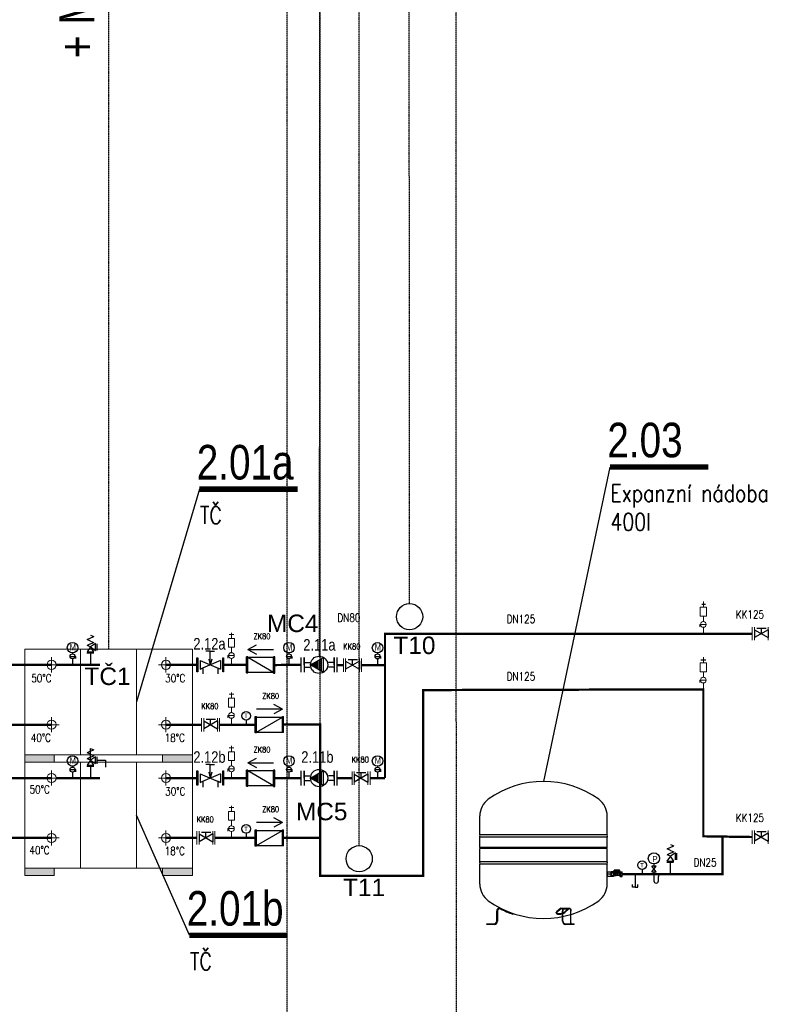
# Model space of a CAD drawing. Header units: millimetres. Extents: x -29085 to 3627694, y -159961 to 2281735.
# Tile 58 of 229: x 184240 to 192818, y -142150 to -130880. Entities that reach past the tile are written whole.
import ezdxf
from ezdxf.enums import TextEntityAlignment as Align

# ---------------------------------------------------------------- set-up
doc = ezdxf.new("R2010")
doc.units = ezdxf.units.MM
for name, pattern in [('DASHED', [19.05, 12.7, -6.35]), ('ČÁRKOVANÁ', [19.05, 12.7, -6.35]), ('ČÁRKOVANÁ2', [0.375, 0.25, -0.125])]:
    doc.linetypes.add(name, pattern=pattern)
for name, color, linetype in [('ARMATURY', 7, 'Continuous'), ('CH_armatury', 7, 'Continuous'), ('G armatury', 7, 'Continuous'), ('G_armatury', 7, 'Continuous'), ('NWT_UT_POZICE', 32, 'Continuous'), ('NWT_UT_PRIV', 1, 'Continuous'), ('NWT_UT_TEXT', 90, 'Continuous'), ('NWT_UT_ZARIZENI', 4, 'Continuous'), ('NWT_UT_ZARIZENÍ', 4, 'Continuous'), ('NWT_UT_ZPÁT', 150, 'DASHED'), ('Přístroje MaR', 1, 'Continuous'), ('UT_POZICE', 1, 'Continuous'), ('UT_TEXT', 90, 'Continuous')]:
    doc.layers.add(name, color=color, linetype=linetype)
for name, color, linetype, lineweight in [('G technologie', 6, 'Continuous', 20), ('G-nové-UT', 10, 'DASHED', 50), ('G-TECHOLOGIE', 6, 'Continuous', 20), ('NEKO_armatury', 7, 'Continuous', 25)]:
    doc.layers.add(name, color=color, linetype=linetype, lineweight=lineweight)
doc.styles.add('ARIAL', font='arial.ttf', dxfattribs={"width": 0.8})
doc.styles.add('ROMANS', font='romans.shx', dxfattribs={"width": 0.8})
doc.styles.get("Standard").update_dxf_attribs({"font": 'arial.ttf'})

# ---------------------------------------------------------------- blocks, each defined once
blk = doc.blocks.new('ČERPADLO S PLYNULOU ZMĚNOU OTÁČEK (PŘÍRUBOVÉ)')
at = {"layer": 'NEKO_armatury', "lineweight": -3}
blk.add_hatch(color=256, dxfattribs=at).paths.add_polyline_path([(26043.94, 27754.68), (26042.58, 27752.34), (26045.29, 27752.34)])
for p, q in [((26040.79, 27758.68), (26047.09, 27758.68)), ((26047.09, 27757.43), (26040.79, 27757.43)), ((26043.94, 27757.43), (26042.06, 27757.43)), ((26043.94, 27757.43), (26042.94, 27757.43)), ((26042.94, 27757.43), (26042.94, 27755.01)), ((26043.94, 27757.43), (26045.81, 27757.43)), ((26043.94, 27757.43), (26047.09, 27757.43)), ((26043.94, 27757.43), (26044.94, 27757.43)), ((26044.94, 27757.43), (26044.94, 27755.01)), ((26040.69, 27749.05), (26043.94, 27754.68)), ((26042.12, 27751.53), (26045.76, 27751.53)), ((26042.46, 27752.13), (26045.41, 27752.13)), ((26042.58, 27752.34), (26045.29, 27752.34)), ((26043.94, 27754.68), (26047.19, 27749.05)), ((26040.69, 27749.05), (26047.19, 27749.05)), ((26041.2, 27749.95), (26046.67, 27749.95)), ((26041.69, 27750.8), (26046.18, 27750.8)), ((26047.09, 27744.43), (26040.79, 27744.43)), ((26040.79, 27743.18), (26047.09, 27743.18)), ((26043.94, 27744.43), (26042.06, 27744.43)), ((26042.94, 27744.43), (26042.94, 27746.84)), ((26043.94, 27744.43), (26042.94, 27744.43)), ((26043.94, 27744.43), (26045.81, 27744.43)), ((26043.94, 27744.43), (26047.09, 27744.43)), ((26043.94, 27744.43), (26044.94, 27744.43)), ((26044.94, 27744.43), (26044.94, 27746.84))]:
    blk.add_line(p, q, dxfattribs=at)
blk.add_circle((26043.94, 27750.93), 3.75, dxfattribs=at)
blk = doc.blocks.new('ČERPADLO-E PŘÍBUBOVÉ')
at = {"layer": 'NEKO_armatury', "lineweight": -3}
blk.add_blockref('ČERPADLO S PLYNULOU ZMĚNOU OTÁČEK (PŘÍRUBOVÉ)', (-26043.94, -27743.18), dxfattribs=at)
blk = doc.blocks.new('A$C00DB090D')
at = {"layer": 'CH_armatury', "color": 0}
for p, q in [((71.7, 244.6), (-68.3, 244.6)), ((-68.3, 244.6), (-68.3, 234.6)), ((71.7, 234.6), (-68.3, 234.6)), ((-63.1, 234.6), (-63.1, 10)), ((66.6, 234.6), (-63.1, 10)), ((53, 234.6), (-49.5, 234.6)), ((66.6, 234.6), (66.6, 10)), ((71.7, 234.6), (71.7, 244.6)), ((70, 10), (-70, 10)), ((-70, 10), (-70, 0)), ((70, 0), (-70, 0)), ((51.2, 0), (-51.2, 0)), ((70, 0), (70, 10))]:
    blk.add_line(p, q, dxfattribs=at)
blk = doc.blocks.new('RUČNÍ REGULAČNÍ VENTIL PŘÍRUBOVÝ')
at = {"layer": 'NEKO_armatury', "color": 0, "lineweight": -3}
for p, q in [((-3.08, 10.75), (3.08, 10.75)), ((-1.88, 9.75), (1.88, 9.75)), ((-1.88, 1), (1.88, 9.75)), ((-1.88, 9.75), (1.88, 1)), ((1.88, 9.75), (1.39, 8.6)), ((1.39, 8.6), (3.89, 8.6)), ((-5.9, 5.38), (-5.9, 7.25)), ((-2.5, 5.38), (-5.9, 5.38)), ((-5.9, 5.38), (-5.9, 3.5)), ((-2.5, 5.99), (0, 5.38)), ((-2.5, 4.74), (0, 5.38)), ((0, 5.38), (-2.5, 5.38)), ((-3.08, 0), (3.08, 0)), ((-1.88, 1), (1.88, 1)), ((1.88, 1), (1.4, 2.16)), ((1.4, 2.16), (3.9, 2.16))]:
    blk.add_line(p, q, dxfattribs=at)
at = {"layer": 'NEKO_armatury', "color": 0}
for points in [[(-3.08, 10.75), (-3.08, 11.15), (3.08, 11.15), (3.08, 10.75), (-3.08, 10.75)], [(-3.08, -0.4), (-3.08, 0), (3.08, 0), (3.08, -0.4), (-3.08, -0.4)]]:
    blk.add_lwpolyline(points, dxfattribs=at)
blk = doc.blocks.new('TEPLOMĚR')
at = {"layer": 'NEKO_armatury', "color": 0, "lineweight": -3}
blk.add_line((0, 3.75), (0, 1.07), dxfattribs=at)
blk.add_circle((0, 6.25), 2.5, dxfattribs=at)
blk.add_text('T', height=2.5, dxfattribs=at).set_placement((0, 6.25), align=Align.MIDDLE_CENTER)
blk = doc.blocks.new('MKoprava')
at = {"layer": 'NWT_UT_ZARIZENI', "color": 2, "extrusion": (0, 1, 0)}
for p, q in [((259797.7, 68595.2), (259797.7, 68609.7)), ((259800.2, 68612.2), (259840.7, 68612.2)), ((259813.7, 68610.1), (259821.7, 68610.1)), ((259813.7, 68606.1), (259813.7, 68610.1)), ((259813.7, 68606.1), (259821.7, 68606.1)), ((259816.9, 68606.1), (259816.9, 68610.1)), ((259818.4, 68606.1), (259818.4, 68610.1)), ((259821.7, 68606.1), (259821.7, 68610.1)), ((259824.7, 68611.2), (259837.7, 68611.2)), ((259824.7, 68611.2), (259824.7, 68602.2)), ((259837.7, 68611.2), (259837.7, 68602.2)), ((259840.7, 68602.2), (259840.7, 68612.2)), ((259778.8, 68565), (259778.8, 68599.7)), ((259793.7, 68599.7), (259778.8, 68599.7)), ((259793.7, 68591), (259778.8, 68591)), ((259793.7, 68573.7), (259778.8, 68573.7)), ((259793.7, 68565), (259778.8, 68565)), ((259793.7, 68599.7), (259793.7, 68565)), ((259794, 68597.1), (259795.9, 68597.1)), ((259794, 68567.6), (259795.9, 68567.6)), ((259796.3, 68568), (259796.3, 68596.7)), ((259796.3, 68592.1), (259819, 68592.1)), ((259796.3, 68572.6), (259819, 68572.6)), ((259800.7, 68595.2), (259797.7, 68595.2)), ((259800.7, 68595.2), (259800.7, 68600.2)), ((259802.7, 68602.2), (259840.7, 68602.2)), ((259819.4, 68592.4), (259819.7, 68592.8)), ((259819.4, 68572.4), (259819.7, 68571.9)), ((259820.1, 68593.1), (259823.6, 68593.1)), ((259820.1, 68571.7), (259824.9, 68571.7)), ((259821.4, 68602.2), (259821.4, 68597.2)), ((259821.4, 68597.2), (259824.7, 68597.2)), ((259821.7, 68602.2), (259821.7, 68597.2)), ((259823.6, 68595.5), (259838.9, 68595.5)), ((259823.6, 68595.5), (259823.6, 68593.1)), ((259824.7, 68602.2), (259824.7, 68595.5)), ((259824.7, 68597.2), (259828.7, 68597.2)), ((259825.5, 68571.6), (259827.5, 68571)), ((259828.1, 68570.9), (259836, 68570.9)), ((259828.3, 68597.2), (259828.3, 68602.2)), ((259828.7, 68602.2), (259828.7, 68597.2)), ((259833.1, 68601.3), (259829.1, 68601.3)), ((259829.1, 68601.3), (259829.1, 68596)), ((259829.1, 68596), (259833.1, 68596)), ((259833.1, 68596), (259833.1, 68601.3)), ((259833.5, 68602.2), (259833.5, 68597.2)), ((259833.5, 68597.2), (259837.7, 68597.2)), ((259836.3, 68570.7), (259836.5, 68570.5)), ((259836.9, 68570.4), (259845.2, 68570.4)), ((259837.7, 68602.2), (259837.7, 68595.5)), ((259837.7, 68597.2), (259840.7, 68597.2)), ((259838.3, 68602.2), (259838.3, 68597.2)), ((259838.9, 68595.5), (259838.9, 68594.4)), ((259838.9, 68594.4), (259845.2, 68594.4)), ((259840.7, 68602.2), (259840.7, 68597.2)), ((259847.2, 68600.3), (259847.2, 68564.5)), ((259847.2, 68600.3), (259864.7, 68600.3)), ((259847.2, 68591.3), (259864.7, 68591.3)), ((259847.2, 68573.4), (259864.7, 68573.4)), ((259847.2, 68564.5), (259864.7, 68564.5)), ((259864.7, 68600.3), (259864.7, 68564.5))]:
    blk.add_line(p, q, dxfattribs=at)
at = {"layer": 'NWT_UT_ZARIZENI', "color": 2}
for p, q in [((259794, 68597.1), (259794, 68567.6)), ((259795.9, 68567.6), (259795.9, 68597.1)), ((259819, 68592.1), (259819, 68590.7)), ((259819, 68574), (259819, 68572.6)), ((259820.1, 68593.1), (259820.1, 68590.4)), ((259820.1, 68574.4), (259820.1, 68571.7)), ((259824.9, 68586), (259824.9, 68592.2)), ((259824.9, 68571.7), (259824.9, 68578.7)), ((259828.1, 68570.9), (259828.1, 68591.5)), ((259836, 68570.9), (259836, 68592.2)), ((259836.9, 68570.4), (259836.9, 68593.2)), ((259845.2, 68594.4), (259845.2, 68570.4))]:
    blk.add_line(p, q, dxfattribs=at)
blk.add_circle((259817.2, 68582.4), 8.5, dxfattribs=at)
at = {"layer": 'NWT_UT_ZARIZENI', "color": 2, "extrusion": (0, 0, -1)}
blk.add_circle((-259817.2, 68582.4), 2.5, dxfattribs=at)
at = {"layer": 'NWT_UT_ZARIZENI', "color": 2}
for centre, radius, start, end in [((259800.2, 68609.7), 2.5, 90, 180), ((259843.4, 68620.7), 33.9, 234.35798, 237.07142), ((259826, 68593.8), 2.03, 236.26508, 254.60019), ((259827.8, 68600.7), 9.06, 255.54764, 268.54011), ((259827.5, 68589.7), 1.96, 70.78832, 88.3356), ((259831.3, 68600.6), 9.67, 250.82393, 299.01315), ((259834.9, 68593.6), 1.77, 306.24369, 335.09851), ((259837.4, 68592.4), 0.951, 119.282, 149.40359), ((259824.4, 68616.9), 26.8, 297.77909, 302.6958)]:
    blk.add_arc(centre, radius, start, end, dxfattribs=at)
at = {"layer": 'NWT_UT_ZARIZENI', "color": 2, "extrusion": (0, 0, -1)}
for centre, radius, start, end in [((-259794, 68597.5), 0.4, 270, 330), ((-259794, 68567.2), 0.4, 30, 90), ((-259795.9, 68596.7), 0.4, 90, 180), ((-259795.9, 68568), 0.4, 180, 270), ((-259802.7, 68600.2), 2, 0, 90), ((-259819, 68592.6), 0.5, 210, 270), ((-259819, 68572.1), 0.5, 90, 150), ((-259820.1, 68592.6), 0.5, 30, 90), ((-259820.1, 68572.2), 0.5, 270, 330), ((-259824.9, 68569.7), 2, 90, 107.07303), ((-259828.1, 68572.9), 2, 270, 287.07303), ((-259836, 68570.4), 0.5, 90, 135), ((-259836.9, 68570.9), 0.5, 270, 315), ((-259845.2, 68596.4), 2, 180, 270), ((-259845.2, 68568.4), 2, 90, 180)]:
    blk.add_arc(centre, radius, start, end, dxfattribs=at)
blk = doc.blocks.new('Vypouštěcí ventil')
at = {"layer": 'NEKO_armatury', "color": 0, "lineweight": -3}
for p, q in [((0, 0), (0, -5)), ((-1, -5), (-1, -4)), ((0, -5), (-1, -5)), ((0, -5), (1, -5)), ((1, -5), (1, -4))]:
    blk.add_line(p, q, dxfattribs=at)
blk = doc.blocks.new('MANOMETR SMYČKA')
at = {"layer": 'NEKO_armatury', "lineweight": -3}
for p, q in [((-9.1, 5.85), (-9.1, 4.55)), ((-7.8, 4.55), (-10.4, 4.55)), ((-10.4, 1.3), (-7.8, 4.55)), ((-7.8, 1.3), (-10.4, 4.55)), ((-10.4, 1.3), (-7.8, 1.3)), ((-9.1, 4.55), (-7.8, 4.55)), ((-9.1, 1.3), (-9.1, -3.9)), ((-5.2, 0), (0, 0)), ((-7.8, -5.2), (-7.8, -5.2)), ((-6.5, -3.9), (-6.5, -1.3))]:
    blk.add_line(p, q, dxfattribs=at)
blk.add_circle((-9.1, 9.1), 3.25, dxfattribs=at)
for centre, start, end in [((-7.8, -3.9), 180, 270), ((-7.8, -3.9), 270, 0), ((-5.2, -1.3), 90, 180)]:
    blk.add_arc(centre, 1.3, start, end, dxfattribs=at)
at = {"color": 7}
blk.add_text('P', height=3.35, dxfattribs=at).set_placement((-10.06, 7.04))

msp = doc.modelspace()

# ---------------------------------------------------------------- hatches: boundary and pattern name
at = {"layer": 'G technologie', "linetype": 'Continuous'}
for points in [[(184299, -139295.2), (184642.7, -139295.2), (184642.7, -139379.8), (184299, -139379.8)], [(186218.2, -139295.2), (185874.5, -139295.2), (185874.5, -139379.8), (186218.2, -139379.8)], [(184299, -140591.4), (184642.7, -140591.4), (184642.7, -140676), (184299, -140676)], [(186218.2, -140591.4), (185874.5, -140591.4), (185874.5, -140676), (186218.2, -140676)]]:
    msp.add_hatch(color=251, dxfattribs=at).paths.add_polyline_path(points)

# ---------------------------------------------------------------- linework, layer by layer
at = {"color": 251}
for points in [[(192045.4, -137571.8), (192088.8, -137571.8)], [(186849.6, -138088.4), (186948.6, -138034.6)], [(186849.6, -138088.4), (187146.2, -138088.4)], [(186849.6, -138088.4), (186948.6, -138142.2)], [(192035.2, -138206.3), (192091.9, -138206.3)], [(187246, -138771.2), (187147, -138717.4)], [(187246, -138771.2), (186949.4, -138771.2)], [(187246, -138771.2), (187147, -138825)], [(186849.6, -139384.8), (186948.6, -139331)], [(186849.6, -139384.8), (187146.2, -139384.8)], [(186849.6, -139384.8), (186948.6, -139438.6)], [(187246, -140067.5), (186949.4, -140067.5)], [(187246, -140067.5), (187147, -140013.7)], [(187246, -140067.5), (187147, -140121.2)]]:
    msp.add_lwpolyline(points, dxfattribs=at)
at = {"layer": 'ARMATURY', "color": 251}
for p, q in [((185050.4, -137924.1), (185088.6, -137941)), ((185012.2, -137974.7), (185088.6, -137941)), ((185050.4, -137991.6), (185012.2, -137974.7)), ((185050.4, -138025.4), (185012.2, -138042.2)), ((185050.4, -138059.1), (185012.2, -138042.2)), ((185107.5, -138021.6), (185050.1, -138059.2)), ((185050.4, -137991.6), (185088.6, -138008.5)), ((185050.4, -138025.4), (185088.6, -138008.5)), ((185107.5, -138098.8), (185107.5, -138021.6)), ((185121.1, -138022.4), (185121.1, -138099.6)), ((184844.9, -138127.9), (184844.9, -138138.9)), ((185087.1, -138129.9), (185009.9, -138129.9)), ((185050.3, -138058.9), (185010.7, -138116.3)), ((185010.7, -138116.3), (185087.9, -138116.3)), ((185048.5, -138129.9), (185048.5, -138264.4)), ((185050.1, -138059.2), (185107.5, -138098.8)), ((185087.9, -138116.3), (185050.3, -138058.9)), ((187321.6, -138127.9), (187321.6, -138138.9)), ((188335.3, -138127.9), (188335.3, -138138.9)), ((184816.6, -138167.2), (184880.4, -138167.2)), ((184844.9, -138195.5), (184844.9, -138264.4)), ((184880.4, -138192.4), (184880.4, -138167.2)), ((187293.3, -138167.2), (187357.2, -138167.2)), ((187321.6, -138195.5), (187321.6, -138264.4)), ((187357.2, -138192.4), (187357.2, -138167.2)), ((188307, -138167.7), (188370.8, -138167.7)), ((188335.3, -138196), (188335.3, -138264.9)), ((188370.8, -138192.9), (188370.8, -138167.7)), ((185050.4, -139254.1), (185012.2, -139271)), ((185050.4, -139287.8), (185012.2, -139271)), ((185049.8, -139355.9), (185049.8, -139220.5)), ((185050.4, -139220.3), (185088.6, -139237.2)), ((185050.4, -139254.1), (185088.6, -139237.2)), ((185050.4, -139287.8), (185088.6, -139304.7)), ((185050.3, -139355.1), (185010.7, -139412.5)), ((185050.4, -139321.6), (185012.2, -139338.5)), ((185050.4, -139355.4), (185012.2, -139338.5)), ((185107.5, -139317.8), (185050.1, -139355.4)), ((185050.1, -139355.4), (185107.5, -139395)), ((185087.9, -139412.5), (185050.3, -139355.1)), ((185050.4, -139321.6), (185088.6, -139304.7)), ((185107.5, -139395), (185107.5, -139317.8)), ((185121.1, -139318.6), (185121.1, -139395.8)), ((185121.1, -139357.3), (185220.8, -139357.3)), ((185220.8, -139357.3), (185220.8, -139434.5)), ((184816.6, -139463.4), (184880.4, -139463.4)), ((184844.9, -139424.2), (184844.9, -139435.1)), ((184844.9, -139491.7), (184844.9, -139560.6)), ((184880.4, -139488.6), (184880.4, -139463.4)), ((185087.1, -139426.1), (185009.9, -139426.1)), ((185010.7, -139412.5), (185087.9, -139412.5)), ((185048.5, -139426.1), (185048.5, -139560.6)), ((187293.3, -139463.6), (187357.2, -139463.6)), ((187321.6, -139424.3), (187321.6, -139435.3)), ((187321.6, -139491.9), (187321.6, -139560.7)), ((187357.2, -139488.8), (187357.2, -139463.6)), ((188307, -139464.1), (188370.8, -139464.1)), ((188335.3, -139424.3), (188335.3, -139435.3)), ((188335.3, -139492.4), (188335.3, -139561.3)), ((188370.8, -139489.3), (188370.8, -139464.1)), ((191648.8, -140371), (191725.2, -140337.2)), ((191687, -140387.9), (191648.8, -140371)), ((191744.1, -140417.9), (191686.7, -140455.5)), ((191687, -140320.4), (191725.2, -140337.2)), ((191687, -140387.9), (191725.2, -140404.8)), ((191687, -140421.7), (191725.2, -140404.8)), ((191744.1, -140495.1), (191744.1, -140417.9)), ((191757.6, -140418.7), (191757.6, -140495.9)), ((191723.7, -140526.1), (191646.5, -140526.1)), ((191686.9, -140455.2), (191647.3, -140512.6)), ((191647.3, -140512.6), (191724.5, -140512.6)), ((191687, -140421.7), (191648.8, -140438.5)), ((191687, -140455.4), (191648.8, -140438.5)), ((191685.1, -140526.1), (191685.1, -140660.6)), ((191724.5, -140512.6), (191686.9, -140455.2))]:
    msp.add_line(p, q, dxfattribs=at)
for centre, radius in [((184844.9, -138067.9), 60), ((187321.6, -138067.9), 60), ((188335.3, -138068.5), 60), ((184844.9, -138167.2), 28.3), ((187321.6, -138167.2), 28.3), ((188335.3, -138167.7), 28.3), ((184844.9, -139364.2), 60), ((187321.6, -139364.3), 60), ((188335.3, -139364.8), 60), ((184844.9, -139463.4), 28.3), ((187321.6, -139463.6), 28.3), ((188335.3, -139464.1), 28.3)]:
    msp.add_circle(centre, radius, dxfattribs=at)
at = {"layer": 'G armatury', "color": 251}
for p, q in [((192806.3, -137862.1), (192648.1, -137953.4)), ((192648.1, -137862.1), (192648.1, -137953.4)), ((192648.1, -137862.1), (192806.3, -137953.4)), ((192675.7, -137843.2), (192783.3, -137843.2)), ((192727.2, -137907.8), (192727.2, -137843.2)), ((192806.3, -137862.1), (192806.3, -137953.4)), ((188127.7, -138221), (187969.5, -138312.3)), ((187969.5, -138221), (187969.5, -138312.3)), ((187969.5, -138221), (188127.7, -138312.3)), ((187997.1, -138202.1), (188104.7, -138202.1)), ((188048.6, -138266.6), (188048.6, -138202.1)), ((188127.7, -138221), (188127.7, -138312.3)), ((186503.8, -138903.8), (186345.6, -138995.1)), ((186345.6, -138903.8), (186345.6, -138995.1)), ((186345.6, -138903.8), (186503.8, -138995.1)), ((186373.2, -138884.9), (186480.9, -138884.9)), ((186424.7, -138949.4), (186424.7, -138884.9)), ((186503.8, -138903.8), (186503.8, -138995.1)), ((188225, -139514.9), (188066.8, -139606.3)), ((188066.8, -139514.9), (188066.8, -139606.3)), ((188066.8, -139514.9), (188225, -139606.3)), ((188094.4, -139496.1), (188202.1, -139496.1)), ((188145.9, -139560.6), (188145.9, -139496.1)), ((188225, -139514.9), (188225, -139606.3)), ((186319.9, -140181.1), (186427.5, -140181.1)), ((186371.4, -140245.6), (186371.4, -140181.1)), ((192806.3, -140189.6), (192648.1, -140280.9)), ((192648.1, -140189.6), (192648.1, -140280.9)), ((192648.1, -140189.6), (192806.3, -140280.9)), ((192675.7, -140170.7), (192783.3, -140170.7)), ((192727.2, -140235.2), (192727.2, -140170.7)), ((192806.3, -140189.6), (192806.3, -140280.9)), ((186450.5, -140200), (186292.3, -140291.3)), ((186292.3, -140200), (186292.3, -140291.3)), ((186292.3, -140200), (186450.5, -140291.3)), ((186450.5, -140200), (186450.5, -140291.3))]:
    msp.add_line(p, q, dxfattribs=at)
at = {"layer": 'G technologie', "color": 251, "linetype": 'Continuous'}
for p, q in [((184299, -138083.5), (184299, -139295.2)), ((186218.2, -138083.5), (184299, -138083.5)), ((186218.2, -138083.5), (184299, -138083.5)), ((184933.8, -138083.5), (184933.8, -139295.2)), ((185576, -139295.2), (185576, -138083.5)), ((186218.2, -139295.2), (186218.2, -138083.5)), ((184690.4, -138264.4), (184517.4, -138264.4)), ((184603.9, -138177.9), (184603.9, -138350.8)), ((185999.8, -138264.4), (185826.9, -138264.4)), ((185913.3, -138177.9), (185913.3, -138350.8)), ((184690.4, -138949.4), (184517.4, -138949.4)), ((184603.9, -138863), (184603.9, -139035.9)), ((185999.8, -138949.4), (185826.9, -138949.4)), ((185913.3, -138863), (185913.3, -139035.9)), ((184299, -139295.2), (186218.2, -139295.2)), ((184299, -139379.8), (184299, -140591.4)), ((186218.2, -139379.8), (184299, -139379.8)), ((186218.2, -139379.8), (184299, -139379.8)), ((184933.8, -139379.8), (184933.8, -140591.4)), ((185576, -140591.4), (185576, -139379.8)), ((186218.2, -140591.4), (186218.2, -139379.8)), ((184603.9, -139474.1), (184603.9, -139647.1)), ((185913.3, -139474.1), (185913.3, -139647.1)), ((184690.4, -139560.6), (184517.4, -139560.6)), ((185999.8, -139560.6), (185826.9, -139560.6)), ((184603.9, -140159.2), (184603.9, -140332.1)), ((185913.3, -140159.2), (185913.3, -140332.1)), ((184690.4, -140245.7), (184517.4, -140245.7)), ((185999.8, -140245.7), (185826.9, -140245.7)), ((184299, -140591.4), (186218.2, -140591.4))]:
    msp.add_line(p, q, dxfattribs=at)
for points in [[(184635.3, -139295.2), (184299, -139295.2), (184299, -139379.8), (184635.3, -139379.8)], [(186218.2, -139295.2), (185874.5, -139295.2), (185874.5, -139379.8), (186218.2, -139379.8)], [(184635.3, -140591.4), (184299, -140591.4), (184299, -140676), (184635.3, -140676)], [(186218.2, -140591.4), (185874.5, -140591.4), (185874.5, -140676), (186218.2, -140676)]]:
    msp.add_lwpolyline(points, close=True, dxfattribs=at)
for centre in [(184603.9, -138264.4), (185913.3, -138264.4), (184603.9, -138949.4), (185913.3, -138949.4), (184603.9, -139560.6), (185913.3, -139560.6), (184603.9, -140245.7), (185913.3, -140245.7)]:
    msp.add_circle(centre, 51.9, dxfattribs=at)
at = {"layer": 'G-nové-UT', "color": 251, "linetype": 'Continuous', "ltscale": 50}
for p, q in [((184655.8, -138264.4), (185155.2, -138264.4)), ((184655.8, -139560.6), (185155.2, -139560.6))]:
    msp.add_line(p, q, dxfattribs=at)
at = {"layer": 'G-TECHOLOGIE', "color": 251}
for p, q in [((192623.9, -137983.9), (192623.9, -137831.6)), ((192623.9, -137983.9), (192623.9, -137831.6)), ((192648.1, -137983.9), (192648.1, -137831.6)), ((192806.3, -137983.9), (192806.3, -137831.6)), ((192806.3, -137983.9), (192806.3, -137831.6)), ((192806.3, -137983.9), (192806.3, -137831.6)), ((187945.3, -138342.8), (187945.3, -138190.5)), ((187945.3, -138342.8), (187945.3, -138190.5)), ((187969.5, -138342.8), (187969.5, -138190.5)), ((188127.7, -138342.8), (188127.7, -138190.5)), ((188127.7, -138342.8), (188127.7, -138190.5)), ((188127.7, -138342.8), (188127.7, -138190.5)), ((188151.8, -138342.8), (188151.8, -138190.5)), ((186321.5, -139025.6), (186321.5, -138873.3)), ((186321.5, -139025.6), (186321.5, -138873.3)), ((186345.6, -139025.6), (186345.6, -138873.3)), ((186503.8, -139025.6), (186503.8, -138873.3)), ((186503.8, -139025.6), (186503.8, -138873.3)), ((186503.8, -139025.6), (186503.8, -138873.3)), ((186528, -139025.6), (186528, -138873.3)), ((188042.7, -139636.7), (188042.7, -139484.5)), ((188042.7, -139636.7), (188042.7, -139484.5)), ((188066.8, -139636.7), (188066.8, -139484.5)), ((188225, -139636.7), (188225, -139484.5)), ((188225, -139636.7), (188225, -139484.5)), ((188225, -139636.7), (188225, -139484.5)), ((188249.2, -139636.7), (188249.2, -139484.5)), ((186268.1, -140321.8), (186268.1, -140169.5)), ((186268.1, -140321.8), (186268.1, -140169.5)), ((186292.3, -140321.8), (186292.3, -140169.5)), ((186450.5, -140321.8), (186450.5, -140169.5)), ((186450.5, -140321.8), (186450.5, -140169.5)), ((186450.5, -140321.8), (186450.5, -140169.5)), ((186474.6, -140321.8), (186474.6, -140169.5)), ((192623.9, -140311.4), (192623.9, -140159.1)), ((192623.9, -140311.4), (192623.9, -140159.1)), ((192648.1, -140311.4), (192648.1, -140159.1)), ((192806.3, -140311.4), (192806.3, -140159.1)), ((192806.3, -140311.4), (192806.3, -140159.1)), ((192806.3, -140311.4), (192806.3, -140159.1))]:
    msp.add_line(p, q, dxfattribs=at)
at = {"layer": 'G_armatury', "color": 251, "lineweight": 20, "ltscale": 1000}
for p, q in [((192063.5, -137606), (192063.5, -137539.6)), ((192063.5, -137606), (192063.5, -137539.6)), ((192028.9, -137705.6), (192028.9, -137606)), ((192028.9, -137606), (192098.2, -137606)), ((192028.9, -137705.6), (192028.9, -137606)), ((192028.9, -137606), (192098.2, -137606)), ((192028.9, -137705.6), (192098.2, -137705.6)), ((192028.9, -137705.6), (192098.2, -137705.6)), ((192063.5, -137768.9), (192063.5, -137705.6)), ((192063.5, -137768.9), (192063.5, -137705.6)), ((192098.3, -137606), (192098.3, -137705.6)), ((192098.3, -137606), (192098.3, -137705.6)), ((192096.2, -137801.6), (192022.5, -137801.6)), ((192022.5, -137830.7), (192022.5, -137801.6)), ((192096.2, -137801.6), (192022.5, -137801.6)), ((192022.5, -137830.7), (192022.5, -137801.6)), ((186636, -137916.5), (186690, -137916.5)), ((186636, -137916.5), (186690, -137916.5)), ((186663, -137962.6), (186663, -137896.2)), ((186663, -137962.6), (186663, -137896.2)), ((192063.5, -137907.8), (192063.5, -137834.3)), ((186628.4, -138062.2), (186628.4, -137962.6)), ((186628.4, -137962.6), (186697.6, -137962.6)), ((186628.4, -138062.2), (186628.4, -137962.6)), ((186628.4, -137962.6), (186697.6, -137962.6)), ((186697.8, -137962.6), (186697.8, -138062.2)), ((186697.8, -137962.6), (186697.8, -138062.2)), ((186695.7, -138158.2), (186622, -138158.2)), ((186622, -138187.3), (186622, -138158.2)), ((186695.7, -138158.2), (186622, -138158.2)), ((186622, -138187.3), (186622, -138158.2)), ((186628.4, -138062.2), (186697.6, -138062.2)), ((186628.4, -138062.2), (186697.6, -138062.2)), ((186663, -138125.5), (186663, -138062.2)), ((186663, -138125.5), (186663, -138062.2)), ((186663, -138264.4), (186663, -138190.9)), ((192028.9, -138342.9), (192028.9, -138243.3)), ((192028.9, -138243.3), (192098.2, -138243.3)), ((192028.9, -138342.9), (192028.9, -138243.3)), ((192028.9, -138243.3), (192098.2, -138243.3)), ((192063.5, -138243.3), (192063.5, -138176.9)), ((192063.5, -138243.3), (192063.5, -138176.9)), ((192098.3, -138243.3), (192098.3, -138342.9)), ((192098.3, -138243.3), (192098.3, -138342.9)), ((192028.9, -138342.9), (192098.2, -138342.9)), ((192028.9, -138342.9), (192098.2, -138342.9)), ((192063.5, -138406.2), (192063.5, -138342.9)), ((192063.5, -138406.2), (192063.5, -138342.9)), ((192096.2, -138438.9), (192022.5, -138438.9)), ((192022.5, -138468), (192022.5, -138438.9)), ((192096.2, -138438.9), (192022.5, -138438.9)), ((192022.5, -138468), (192022.5, -138438.9)), ((192063.5, -138545), (192063.5, -138471.5)), ((186636, -138601.6), (186690, -138601.6)), ((186636, -138601.6), (186690, -138601.6)), ((186663, -138647.7), (186663, -138581.3)), ((186663, -138647.7), (186663, -138581.3)), ((186628.4, -138747.3), (186628.4, -138647.7)), ((186628.4, -138647.7), (186697.6, -138647.7)), ((186628.4, -138747.3), (186628.4, -138647.7)), ((186628.4, -138647.7), (186697.6, -138647.7)), ((186697.8, -138647.7), (186697.8, -138747.3)), ((186697.8, -138647.7), (186697.8, -138747.3)), ((186628.4, -138747.3), (186697.6, -138747.3)), ((186628.4, -138747.3), (186697.6, -138747.3)), ((186663, -138810.6), (186663, -138747.3)), ((186663, -138810.6), (186663, -138747.3)), ((186695.7, -138843.3), (186622, -138843.3)), ((186622, -138872.4), (186622, -138843.3)), ((186695.7, -138843.3), (186622, -138843.3)), ((186622, -138872.4), (186622, -138843.3)), ((186663, -138949.4), (186663, -138875.9)), ((186628.4, -139358.6), (186628.4, -139259)), ((186628.4, -139259), (186697.6, -139259)), ((186628.4, -139358.6), (186628.4, -139259)), ((186628.4, -139259), (186697.6, -139259)), ((186636, -139212.9), (186690, -139212.9)), ((186636, -139212.9), (186690, -139212.9)), ((186663, -139259), (186663, -139192.6)), ((186663, -139259), (186663, -139192.6)), ((186697.8, -139259), (186697.8, -139358.6)), ((186697.8, -139259), (186697.8, -139358.6)), ((186628.4, -139358.6), (186697.6, -139358.6)), ((186628.4, -139358.6), (186697.6, -139358.6)), ((186663, -139421.9), (186663, -139358.6)), ((186663, -139421.9), (186663, -139358.6)), ((186695.7, -139454.6), (186622, -139454.6)), ((186622, -139483.7), (186622, -139454.6)), ((186695.7, -139454.6), (186622, -139454.6)), ((186622, -139483.7), (186622, -139454.6)), ((186663, -139560.7), (186663, -139487.2)), ((186628.4, -140043.5), (186628.4, -139943.9)), ((186628.4, -139943.9), (186697.6, -139943.9)), ((186628.4, -140043.5), (186628.4, -139943.9)), ((186628.4, -139943.9), (186697.6, -139943.9)), ((186636, -139897.8), (186690, -139897.8)), ((186636, -139897.8), (186690, -139897.8)), ((186663, -139943.9), (186663, -139877.5)), ((186663, -139943.9), (186663, -139877.5)), ((186697.8, -139943.9), (186697.8, -140043.5)), ((186697.8, -139943.9), (186697.8, -140043.5)), ((186628.4, -140043.5), (186697.6, -140043.5)), ((186628.4, -140043.5), (186697.6, -140043.5)), ((186663, -140106.9), (186663, -140043.5)), ((186663, -140106.9), (186663, -140043.5)), ((186695.7, -140139.5), (186622, -140139.5)), ((186622, -140168.6), (186622, -140139.5)), ((186695.7, -140139.5), (186622, -140139.5)), ((186622, -140168.6), (186622, -140139.5)), ((186663, -140245.7), (186663, -140172.2))]:
    msp.add_line(p, q, dxfattribs=at)
at = {"layer": 'G_armatury', "color": 251}
for p, q in [((192063.5, -137768.9), (192063.5, -137762.9)), ((192063.5, -137768.9), (192063.5, -137762.9)), ((186663, -138125.5), (186663, -138119.5)), ((186663, -138125.5), (186663, -138119.5)), ((192063.5, -138406.2), (192063.5, -138400.1)), ((192063.5, -138406.2), (192063.5, -138400.1)), ((186663, -138810.6), (186663, -138804.5)), ((186663, -138810.6), (186663, -138804.5)), ((186663, -139421.9), (186663, -139415.8)), ((186663, -139421.9), (186663, -139415.8)), ((186663, -140106.9), (186663, -140100.8)), ((186663, -140106.9), (186663, -140100.8))]:
    msp.add_line(p, q, dxfattribs=at)
at = {"layer": 'G_armatury', "color": 251, "lineweight": 20, "ltscale": 1000}
for centre in [(192063.5, -137801.6), (192063.5, -137801.6), (186663, -138158.2), (186663, -138158.2), (192063.5, -138438.9), (192063.5, -138438.9), (186663, -138843.3), (186663, -138843.3), (186663, -139454.6), (186663, -139454.6), (186663, -140139.5), (186663, -140139.5)]:
    msp.add_circle(centre, 32.7, dxfattribs=at)
at = {"layer": 'NWT_UT_PRIV', "color": 251, "const_width": 26.4}
for points in [[(192623.9, -137907.8), (188420.2, -137907.8), (188420.2, -137907.8), (188420.2, -137907.8), (188420.2, -139560.6)], [(184603.9, -138264.4), (184091.4, -138264.4)], [(186278.8, -138264.2), (185913.3, -138264.4)], [(187462.1, -138264.4), (187159.4, -138266.6)], [(187945.3, -138266.6), (187871.3, -138266.6)], [(188151.8, -138266.6), (188420.2, -138266.6)], [(184603.9, -139560.6), (184091.4, -139560.6)], [(186268.1, -139560.6), (185913.3, -139560.6)], [(186836.4, -139560.7), (186573.2, -139560.7)], [(187462.1, -139560.6), (187159.4, -139563)], [(188042.7, -139560.6), (187871.3, -139560.6)], [(188249.2, -139560.6), (188420.2, -139560.6)]]:
    msp.add_lwpolyline(points, dxfattribs=at)
at = {"layer": 'NWT_UT_TEXT', "color": 251}
for points in [[(190994.6, -136000.2), (190234.3, -139599.3)], [(186295.8, -136254.3), (185576, -138689.3)], [(186181.6, -141360.4), (185576, -139985.6)]]:
    msp.add_lwpolyline(points, dxfattribs=at)
at = {"layer": 'NWT_UT_TEXT', "color": 251, "const_width": 62.6}
for points in [[(190994.6, -136000.2), (192120.6, -136000.2)], [(186295.8, -136254.3), (187421.8, -136254.3)], [(186181.6, -141360.4), (187307.6, -141360.4)]]:
    msp.add_lwpolyline(points, dxfattribs=at)
at = {"layer": 'NWT_UT_ZARIZENÍ', "color": 251}
for p, q in [((189505.5, -140208.8), (189505.5, -139992.9)), ((190963.1, -140208.8), (190963.1, -139992.9)), ((189505.5, -140354.9), (189505.5, -140237.3)), ((190963.1, -140354.9), (190963.1, -140237.3)), ((189516.2, -140365.6), (189505.5, -140354.9)), ((189505.5, -140518.8), (189505.5, -140365.6)), ((190952.5, -140365.6), (190963.1, -140354.9)), ((190963.1, -140518.8), (190963.1, -140365.6)), ((189505.5, -140773.9), (189505.5, -140547.4)), ((190963.1, -140773.9), (190963.1, -140547.4)), ((191007.7, -140660.6), (190963.1, -140660.6)), ((190431.3, -141050.7), (190384.7, -141092.5)), ((190387.4, -141098.1), (190433, -141057.1)), ((190478.8, -141091.3), (190523.9, -141050.7)), ((190525.6, -141057.1), (190479.9, -141098.1)), ((189628.4, -141235.2), (189628.4, -141228.1)), ((190537.2, -141235.2), (190537.2, -141228.1))]:
    msp.add_line(p, q, dxfattribs=at)
at = {"layer": 'NWT_UT_ZARIZENÍ', "color": 251, "extrusion": (0, 1, 0)}
for p, q in [((190963.1, -140208.8), (189505.5, -140208.8)), ((190963.1, -140237.3), (189505.5, -140237.3)), ((190963.1, -140354.9), (189505.5, -140354.9)), ((190963.1, -140365.6), (189505.5, -140365.6)), ((190963.1, -140518.8), (189505.5, -140518.8)), ((190963.1, -140547.4), (189505.5, -140547.4)), ((189698.8, -141199.6), (189698.8, -141082.4)), ((189705.9, -141082.4), (189705.9, -141199.6)), ((190431.3, -141050.7), (190431.5, -141050.5)), ((190431.7, -141050.4), (190431.5, -141050.5)), ((190433, -141057), (190433, -141057)), ((190433, -141057.1), (190433, -141057)), ((190452.2, -141199.6), (190452.2, -141082.4)), ((190455.8, -141199.6), (190455.8, -141082.4)), ((190523.9, -141050.7), (190524.1, -141050.5)), ((190524.3, -141050.4), (190524.1, -141050.5)), ((190525.6, -141057), (190525.6, -141057)), ((190525.6, -141057.1), (190525.6, -141057)), ((190544.8, -141082.4), (190544.8, -141218)), ((190548.4, -141218), (190548.4, -141082.4)), ((189885.1, -141118.7), (189887.8, -141110.7)), ((190381.2, -141108.6), (190380.1, -141101.8)), ((189583.9, -141228.1), (189637.3, -141228.1)), ((189583.9, -141235.2), (189583.9, -141228.1)), ((189637.3, -141235.2), (189583.9, -141235.2)), ((189637.3, -141228.1), (189670.1, -141228.1)), ((189670.1, -141235.2), (189637.3, -141235.2)), ((190484.3, -141228.1), (190586.3, -141228.1)), ((190586.3, -141235.2), (190487.8, -141235.2)), ((190586.3, -141235.2), (190586.3, -141228.1))]:
    msp.add_line(p, q, dxfattribs=at)
at = {"layer": 'NWT_UT_ZARIZENÍ', "color": 251}
msp.add_lwpolyline([(190963.1, -140684.6), (191007.7, -140684.6), (191007.7, -140636.7), (190963.1, -140636.7)], close=True, dxfattribs=at)
for centre, radius, start, end in [((190234.3, -140684.4), 1085, 54.39737, 125.60263), ((189740.7, -139992.6), 235.2, 125.93486, 180.07426), ((190727.9, -139992.6), 235.2, 359.92547, 54.06523), ((189520.8, -140223), 19.6, 149.38655, 210.61345), ((190947.8, -140223), 19.6, 329.38655, 30.61345), ((189520.8, -140533.1), 19.6, 149.38655, 210.61345), ((190947.8, -140533.1), 19.6, 329.38655, 30.61345), ((189740.7, -140774.2), 235.2, 179.92547, 234.06523), ((190727.9, -140774.2), 235.2, 305.93486, 0.07426), ((190234.3, -140082.5), 1085, 234.39737, 305.60263), ((189733.6, -141082.4), 34.8, 82.12653, 180), ((189733.6, -141082.4), 27.6, 83.63509, 180), ((190234.8, -140098.5), 1078.4, 242.48892, 251.08085), ((190407.1, -140977.9), 134.1, 270.28121, 302.30053), ((190484.7, -140661.1), 396.4, 263.40021, 276.52195), ((190484.9, -140657.8), 392.6, 263.33992, 276.73506), ((189670.2, -141199.5), 28.6, 269.83911, 359.84973), ((189670.2, -141199.5), 35.7, 269.83982, 359.85318), ((190406.2, -141073.7), 38.4, 227.03173, 272.32216), ((190406.8, -140975.3), 143.5, 270.83935, 288.43395), ((190421.4, -141011.9), 104.2, 287.20582, 304.21006), ((190487.8, -141199.6), 35.6, 180, 270), ((190484.3, -141199.6), 28.5, 180, 270), ((190573.3, -141218), 28.5, 180, 217.21825), ((190573.3, -141218), 24.9, 180, 203.94381)]:
    msp.add_arc(centre, radius, start, end, dxfattribs=at)
for centre, start_param, end_param in [((189496.5, -140208.5), 2.5557284, 3.1065609), ((189496.5, -140237.6), -3.1065609, -2.5557284), ((190972.1, -140208.5), 0.0350317, 0.5858642), ((190972.1, -140237.6), -0.5858642, -0.0350317), ((189496.5, -140518.6), 2.5557284, 3.1065609), ((190972.1, -140518.6), 0.0350317, 0.5858642), ((189496.5, -140547.7), -3.1065609, -2.5557284), ((190972.1, -140547.7), -0.5858642, -0.0350317)]:
    msp.add_ellipse(centre, major_axis=(-8.97, 0), ratio=0.9195499, start_param=start_param, end_param=end_param, dxfattribs=at)
at = {"layer": 'NWT_UT_ZARIZENÍ', "color": 251, "extrusion": (0, 0, -1)}
for centre, major_axis, start_param, end_param in [((190438.4, -141082.4), (0, 34.8), 5.8867246, 7.8539816), ((190438.4, -141082.4), (0, 27.6), 5.8867246, 7.8539816), ((190531, -141082.4), (0, 34.8), 5.8867246, 6.2244837), ((190531, -141082.4), (0, 27.6), 5.8867246, 7.8539816), ((190531, -141082.4), (0, 34.8), 6.2244837, 7.8539816)]:
    msp.add_ellipse(centre, major_axis=major_axis, ratio=0.5, start_param=start_param, end_param=end_param, dxfattribs=at)
at = {"layer": 'NWT_UT_ZARIZENÍ', "color": 251}
for points, knots in [([(190380.1, -141101.8), (190379.8, -141100.3), (190380.1, -141098.8), (190381.8, -141095.5), (190383.4, -141093.6), (190385.9, -141091.6), (190386.1, -141091.4), (190386.2, -141091.3)], [-5.54981743, -5.54981743, -5.54981743, -5.54981743, -5.18947201, -5.18947201, -4.75823008, -4.75823008, -4.72680007, -4.72680007, -4.72680007, -4.72680007]), ([(190387.4, -141098.1), (190385.3, -141099.7), (190383.7, -141101.4), (190381.3, -141105.1), (190380.8, -141107.1), (190381.9, -141111.3), (190383.8, -141113.4), (190390.2, -141116.6), (190394.6, -141117.7), (190402.7, -141118.6), (190405.7, -141118.8), (190408.9, -141118.8)], [-4.7318771, -4.7318771, -4.7318771, -4.7318771, -4.356995, -4.356995, -3.8680152, -3.8680152, -3.271868, -3.271868, -2.677236, -2.677236, -2.3658021, -2.3658021, -2.3658021, -2.3658021])]:
    msp.add_open_spline(points, degree=3, knots=knots, dxfattribs=at)
at = {"layer": 'NWT_UT_ZPÁT', "color": 251, "ltscale": 0.25, "const_width": 26.4}
for points in [[(186836.4, -138264.4), (186573.2, -138264.4)], [(183993.4, -138949.4), (184603.9, -138949.4)], [(186321.5, -138949.4), (185913.3, -138949.4)], [(186936.2, -138949.4), (186528, -138949.4)], [(183993.4, -140245.7), (184603.9, -140245.7)], [(186268.1, -140245.6), (185913.3, -140245.7)], [(187678.1, -140243.4), (187259.2, -140243.4)]]:
    msp.add_lwpolyline(points, dxfattribs=at)
at = {"layer": 'NWT_UT_ZPÁT', "color": 251, "ltscale": 0.25}
for points in [[(192623.9, -140235.2, 26.4, 26.4, 0), (192063.5, -140226.9, 26.4, 26.4, 0), (192063.5, -138545, 26.4, 26.4, 0), (188858.6, -138553.4, 26.4, 26.4, 0), (188858.6, -140678.8, 26.4, 26.4, 0), (187678.1, -140678.8, 26.4, 26.4, 0), (187678.1, -140678.8, 26.4, 26.4, 0), (187678.1, -138947.2, 26.4, 26.4, 0), (187259.2, -138947.2, 0, 0, 0)], [(191135.3, -140660.6, 26.4, 26.4, 0), (192284.1, -140660.4, 26.4, 26.4, 0), (192284.1, -140235, 0, 0, 0)]]:
    msp.add_lwpolyline(points, format="xyseb", dxfattribs=at)
at = {"layer": 'NWT_UT_ZPÁT', "color": 251, "const_width": 26.4}
msp.add_lwpolyline([(186936.2, -140243.4), (186474.6, -140243.4)], dxfattribs=at)
at = {"layer": 'Přístroje MaR', "linetype": 'ČÁRKOVANÁ2'}
for p, q in [((187299.3, -146355.2), (187303.8, -121460.8, 31126)), ((188125.1, -140333.8), (188120.6, -121460.8, 31126)), ((188701.6, -137563.1), (188692.4, -121460.8, 31126)), ((189240.5, -147364.2), (189228.8, -121460.8, 31126)), ((185258.6, -138083.5), (185258.6, -122460.8, 31126)), ((187671.5, -138165.4), (187678.1, -124458.7, 13205.8)), ((187678.1, -139462.3), (187678.1, -124458.7, 13205.8))]:
    msp.add_line(p, q, dxfattribs=at)
at = {"layer": 'Přístroje MaR'}
for centre in [(188701.6, -137713.1), (188125.1, -140483.8)]:
    msp.add_circle(centre, 150, dxfattribs=at)

# ---------------------------------------------------------------- block references
at = {"color": 251, "xscale": -1.485, "yscale": 1.485, "zscale": 1.485}
msp.add_blockref('MKoprava', (576906.7, -242505.5), dxfattribs=at)
at = {"layer": 'NEKO_armatury', "color": 251, "xscale": 26.4, "yscale": 26.4, "zscale": 26.4}
for name, p, rotation in [('RUČNÍ REGULAČNÍ VENTIL PŘÍRUBOVÝ', (186278.8, -138264.2), 270), ('ČERPADLO-E PŘÍBUBOVÉ', (187871.3, -138264.4), 89.99999999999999), ('RUČNÍ REGULAČNÍ VENTIL PŘÍRUBOVÝ', (186278.8, -139560.6), 270), ('ČERPADLO-E PŘÍBUBOVÉ', (187871.3, -139560.7), 89.99999999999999)]:
    msp.add_blockref(name, p, dxfattribs=dict(at, rotation=rotation))
at = {"layer": 'NEKO_armatury', "color": 251, "linetype": 'ČÁRKOVANÁ', "yscale": 1.32, "zscale": 1.32}
for p, xscale, rotation in [((186836.4, -138264.4), 1.32, 270), ((187259.2, -138947.2), -1.32, 89.99999999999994), ((186836.4, -139560.7), 1.32, 270), ((187259.2, -140243.4), -1.32, 89.99999999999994)]:
    msp.add_blockref('A$C00DB090D', p, dxfattribs=dict(at, xscale=xscale, rotation=rotation))
at = {"layer": 'NEKO_armatury', "color": 251}
for name, p, xscale, yscale, zscale in [('TEPLOMĚR', (186830.4, -138970.6), 19.8, 19.8, 19.8), ('TEPLOMĚR', (186830.4, -140266.9), 19.8, 19.8, 19.8), ('MANOMETR SMYČKA', (191678.2, -140659.7), 19.8, 19.8, 19.8), ('TEPLOMĚR', (191362, -140681.9), 19.8, 19.8, 19.8), ('Vypouštěcí ventil', (191283.2, -140660.6), 29.7, 29.7, 29.7)]:
    msp.add_blockref(name, p, dxfattribs=dict(at, xscale=xscale, yscale=yscale, zscale=zscale))

# ---------------------------------------------------------------- texts
at = {"layer": 'ARMATURY', "color": 251, "width": 0.7}
for p in [(184813.5, -138100.3), (187290.2, -138100.3), (188303.9, -138100.8), (184813.5, -139396.5), (187290.2, -139396.6), (188303.9, -139397.2)]:
    msp.add_text('M', height=74.2, rotation=0, dxfattribs=at).set_placement(p)
at = {"layer": 'NWT_UT_POZICE', "color": 251, "style": 'ARIAL', "width": 0.8}
for s, p in [('2.03', (190965, -135889.1)), ('2.01a', (186266.2, -136143.2)), ('2.01b', (186152, -141249.3))]:
    msp.add_text(s, height=396, rotation=359.9994, dxfattribs=at).set_placement(p)
at = {"layer": 'NWT_UT_TEXT', "color": 251, "char_height": 198, "attachment_point": 1, "style": 'ROMANS'}
for s, width, insert, own_width in [('Expanzní nádoba\\P400l', 2225.336, (191001.1, -136199.7), 2937.443), ('TČ', 1638.982, (186302.3, -136453.8), 2163.456), ('TČ', 1638.982, (186188.1, -141559.9), 2163.456)]:
    msp.add_mtext_dynamic_manual_height_columns(s, width=width, gutter_width=12.5, heights=[0], dxfattribs=dict(at, insert=insert)).dxf.set("width", own_width)
at = {"layer": 'Přístroje MaR', "width": 0.8}
msp.add_text('+ ModBus', height=400, rotation=90, dxfattribs=at).set_placement((185094, -129295.8, 31126), align=Align.RIGHT)
at = {"layer": 'Přístroje MaR'}
for s, p in [('MC4', (187659.2, -137889.2)), ('MC5', (187990.6, -140043.4))]:
    msp.add_text(s, height=200, dxfattribs=at).set_placement(p, align=Align.RIGHT)
for s, p in [('T10', (188516.6, -138140.9)), ('TČ1', (184981.1, -138495.4)), ('T11', (187940.1, -140911.5))]:
    msp.add_text(s, height=200, dxfattribs=at).set_placement(p)
at = {"layer": 'UT_POZICE', "color": 251, "char_height": 132, "width": 357.825, "attachment_point": 3, "rotation": 0.0006, "style": 'ARIAL'}
for s, insert in [('2.12a', (186595.8, -137957.4)), ('2.11a', (187854.4, -137969.5)), ('2.12b', (186595.8, -139253.8)), ('2.11b', (187831.2, -139253.2))]:
    msp.add_mtext(s, dxfattribs=dict(at, insert=insert))
at = {"layer": 'UT_TEXT', "color": 251, "style": 'ROMANS'}
for s, insert, char_height, attachment_point in [('\\pxql;DN80', (187875.6, -137678.6), 92.4, 1), ('\\pxql;DN125', (189813.1, -137693.5), 92.4, 1), ('\\pxql;KK125', (192434.8, -137640.7), 92.4, 1), ('\\pxql;ZK80', (187229.3, -137905.4), 66, 3), ('\\pxql;KK80', (188256, -138021.5), 66, 3), ('\\pxql;50°C', (184372.4, -138370.9), 92.4, 1), ('\\pxql;30°C', (185904.5, -138370.9), 92.4, 1), ('\\pxql;DN125', (189813.1, -138350), 92.4, 1), ('\\pxql;ZK80', (187329.1, -138588.2), 66, 3), ('\\pxql;KK80', (186632.1, -138704.3), 66, 3), ('\\pxql;40°C', (184366.5, -139052.8), 92.4, 1), ('\\pxql;18°C', (185898.6, -139052.8), 92.4, 1), ('\\pxql;ZK80', (187229.3, -139201.8), 66, 3), ('\\pxql;KK80', (188353.3, -139315.5), 66, 3), ('\\pxql;50°C', (184352.9, -139643.8), 92.4, 1), ('\\pxql;30°C', (185904.6, -139667.1), 92.4, 1), ('\\pxql;ZK80', (187329.1, -139884.4), 66, 3), ('\\pxql;KK125', (192434.8, -139968.2), 92.4, 1), ('\\pxql;KK80', (186578.8, -140000.6), 66, 3), ('\\pxql;40°C', (184350.6, -140340.1), 92.4, 1), ('\\pxql;18°C', (185898.7, -140349), 92.4, 1), ('\\pxql;DN25', (191951.7, -140479.9), 92.4, 1)]:
    msp.add_mtext_dynamic_manual_height_columns(s, width=237.65, gutter_width=12.5, heights=[0], dxfattribs=dict(at, insert=insert, char_height=char_height, attachment_point=attachment_point)).dxf.set("width", 313.698)

doc.saveas('drawing.dxf')
